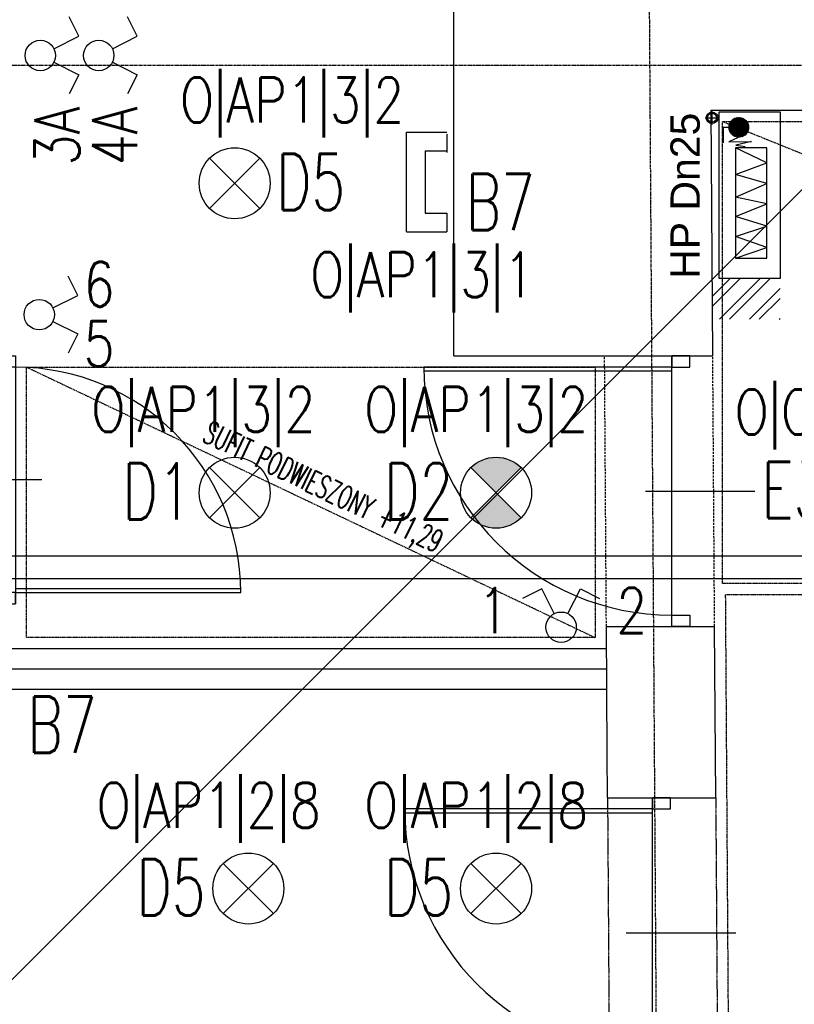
# Model space of a CAD drawing. Header units: inches. Extents: x -281236 to -70395, y 38777 to 102341.
# Tile 77 of 244: x -142499 to -142156, y 50640 to 51077. Entities that reach past the tile are written whole.
import ezdxf
from ezdxf.enums import TextEntityAlignment as Align

# ---------------------------------------------------------------- set-up
doc = ezdxf.new("R2010")
doc.units = ezdxf.units.IN
doc.header["$MEASUREMENT"] = 0
for name, pattern in [('CENTER', [2, 1.25, -0.25, 0.25, -0.25]), ('DASHDOT', [1, 0.5, -0.25, 0, -0.25]), ('DASHED2', [0.375, 0.25, -0.125]), ('DIVIDE', [31.75, 12.7, -6.35, 0, -6.35, 0, -6.35])]:
    doc.linetypes.add(name, pattern=pattern)
doc.layers.get('0').update_dxf_attribs({"color": 101})
for name, color, linetype in [('Drz---drzwi', 5, 'Continuous'), ('E-90', 6, 'Continuous'), ('E35', 6, 'Continuous'), ('Ins-went', 141, 'Continuous'), ('Mpoż-rury', 121, 'Continuous'), ('Mppoż-piony-hydranty', 121, 'Continuous'), ('Opis-spadki', 61, 'Continuous'), ('Os-osie glowne', 8, 'CENTER'), ('Sc-cegla pelna', 32, 'Continuous'), ('Sc-cegla pelna-hatch', 8, 'Continuous'), ('Sc-gk', 120, 'Continuous'), ('Sc-gk-hatch', 8, 'Continuous'), ('Sc-nad', 5, 'DASHED2'), ('Sc-nadproza kon', 5, 'DASHED2'), ('Suf-widok', 8, 'Continuous')]:
    doc.layers.add(name, color=color, linetype=linetype)
doc.styles.add('KA wymiar', font='romans.shx', dxfattribs={"width": 0.6})
doc.styles.add('ROMANS', font='romans', dxfattribs={"width": 0.85})
doc.styles.add('TYTUL2', font='ARIAL.TTF')
doc.linetypes.add('BATTING', pattern='A,0.0001,-0.1,[134,ltypeshp.shx,S=0.1,R=0,X=-0.1,Y=0],-0.2,[134,ltypeshp.shx,S=0.1,R=180,X=0.1,Y=0],-0.1', length=0.4001)

# ---------------------------------------------------------------- blocks, each defined once
blk = doc.blocks.new('_GJKHGJ')
at = {"ltscale": 25}
for p, q in [((-8, -5), (-8, 0)), ((-8, 0), (-8, -5)), ((0, 0), (-8, 0)), ((0, -5), (0, 0)), ((0, -5), (0, 0)), ((-8, -115), (-7.999999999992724, -4.999999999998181)), ((-8, -5), (0, -5)), ((-19.69999999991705, -60), (28.89999999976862, -60)), ((-8, -115), (0, -115)), ((-8, -120), (-8, -115)), ((0, -115), (0, -120)), ((0, -115), (0, -120)), ((0, -120), (-8, -120))]:
    blk.add_line(p, q, dxfattribs=at)
at = {"ltscale": 7}
for p, q in [((-8, -5), (-118, -4.999999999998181)), ((-8, -6.799999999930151), (-117.985271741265, -6.799999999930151))]:
    blk.add_line(p, q, dxfattribs=at)
blk.add_arc((-8, -5), 110, 180, 270)
blk = doc.blocks.new('_0630_DRZWI_100')
at = {"ltscale": 25}
for p, q in [((-4, -5), (-4, 0)), ((-4, 0), (-4, -5)), ((4, 0), (-4, 0)), ((4, -5), (4, 0)), ((4, -5), (4, 0)), ((-4, -105), (-4, -5)), ((-4, -5), (4, -5)), ((-15.69999999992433, -55), (32.89999999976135, -55)), ((-4, -105), (4, -105)), ((-4, -110), (-4, -105)), ((4, -105), (4, -110)), ((4, -105), (4, -110)), ((4, -110), (-4, -110))]:
    blk.add_line(p, q, dxfattribs=at)
at = {"ltscale": 7}
for p, q in [((-4, -5), (-104, -4.999999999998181)), ((-4, -6.799999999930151), (-103.9837986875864, -6.799999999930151))]:
    blk.add_line(p, q, dxfattribs=at)
blk.add_arc((-4, -5), 100, 180, 270)
blk = doc.blocks.new('pion')
at = {"layer": 'Mpoż-rury', "color": 8}
for p, q in [((61204.14971207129, 11079.34874421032), (61204.14971207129, 11073.34874421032)), ((61201.14971207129, 11076.34874421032), (61207.14971207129, 11076.34874421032))]:
    blk.add_line(p, q, dxfattribs=at)
blk.add_circle((61204.12702326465, 11076.34874421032), 2.550088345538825, dxfattribs=at)
at = {"layer": 'Mpoż-rury'}
blk.add_circle((61204.14971207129, 11076.34874421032), 2, dxfattribs=at)
blk = doc.blocks.new('HP25')
at = {"layer": 'Mppoż-piony-hydranty'}
for p, q in [((-1492.304158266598, 1506.015387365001), (-1492.304158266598, 1533.015387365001)), ((-1492.304158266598, 1533.015387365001), (-1418.304158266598, 1533.015387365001)), ((-1418.304158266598, 1533.015387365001), (-1418.304158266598, 1506.015387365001)), ((-1469.714917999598, 1527.099236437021), (-1476.323888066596, 1513.241045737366)), ((-1427.417641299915, 1527.099236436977), (-1476.32388806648, 1527.099236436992)), ((-1476.32388806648, 1527.099236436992), (-1476.323888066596, 1513.241045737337)), ((-1464.427758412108, 1513.241045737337), (-1469.714917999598, 1527.099236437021)), ((-1460.462409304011, 1527.099236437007), (-1464.427758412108, 1513.241045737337)), ((-1454.51430331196, 1513.241045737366), (-1460.462409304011, 1527.099236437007)), ((-1451.540291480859, 1527.099236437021), (-1454.51430331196, 1513.241045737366)), ((-1445.922658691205, 1513.241045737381), (-1451.540291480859, 1527.099236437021)), ((-1441.626836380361, 1527.099236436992), (-1445.922658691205, 1513.241045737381)), ((-1437.000623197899, 1513.241045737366), (-1441.626836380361, 1527.099236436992)), ((-1432.043854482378, 1527.099236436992), (-1437.000623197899, 1513.241045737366)), ((-1427.417641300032, 1513.241045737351), (-1432.043854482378, 1527.099236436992)), ((-1427.417641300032, 1513.241045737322), (-1427.417641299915, 1527.099236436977)), ((-1479.077542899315, 1520.382133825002), (-1477.491403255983, 1513.387042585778)), ((-1478.945386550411, 1510.351436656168), (-1479.077542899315, 1520.382133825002)), ((-1489.615009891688, 1515.90942659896), (-1484.219589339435, 1510.514006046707)), ((-1489.547256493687, 1516.124515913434), (-1484.004500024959, 1510.581759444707)), ((-1489.470551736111, 1516.330653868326), (-1483.798362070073, 1510.65846420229)), ((-1489.385496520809, 1516.528441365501), (-1483.600574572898, 1510.74351941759)), ((-1489.292571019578, 1516.718358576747), (-1483.410657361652, 1510.836444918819)), ((-1489.1921592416, 1516.900789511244), (-1483.228226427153, 1510.936856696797)), ((-1489.084566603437, 1517.076039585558), (-1483.05297635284, 1511.044449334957)), ((-1488.970032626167, 1517.244348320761), (-1482.884667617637, 1511.15898331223)), ((-1488.848740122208, 1517.40589852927), (-1482.723117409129, 1511.280275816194)), ((-1488.720821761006, 1517.560822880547), (-1482.568193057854, 1511.408194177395)), ((-1488.586364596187, 1517.709208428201), (-1482.419807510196, 1511.542651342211)), ((-1488.445412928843, 1517.851099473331), (-1482.277916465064, 1511.683603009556)), ((-1488.297969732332, 1517.986498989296), (-1482.142516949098, 1511.831046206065)), ((-1488.143996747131, 1518.115368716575), (-1482.013647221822, 1511.985019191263)), ((-1487.9834132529, 1518.237627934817), (-1481.891388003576, 1512.145602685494)), ((-1487.816093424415, 1518.3531508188), (-1481.775865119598, 1512.312922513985)), ((-1487.641862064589, 1518.461762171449), (-1481.667253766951, 1512.487153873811)), ((-1487.460488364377, 1518.563231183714), (-1481.565784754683, 1512.668527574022)), ((-1487.271677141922, 1518.657262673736), (-1481.471753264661, 1512.857338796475)), ((-1487.075056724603, 1518.743484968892), (-1481.385530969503, 1513.053959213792)), ((-1486.870162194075, 1518.821433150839), (-1481.307582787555, 1513.258853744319)), ((-1486.656412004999, 1518.890525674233), (-1481.238490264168, 1513.472603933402)), ((-1486.433074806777, 1518.950031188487), (-1481.178984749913, 1513.695941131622)), ((-1486.199221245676, 1518.999020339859), (-1481.129995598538, 1513.929794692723)), ((-1485.953651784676, 1519.036293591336), (-1481.092722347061, 1514.175364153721)), ((-1485.69478437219, 1519.060268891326), (-1481.06874704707, 1514.434231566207)), ((-1485.42047093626, 1519.068798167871), (-1481.060217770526, 1514.708545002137)), ((-1485.127678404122, 1519.058848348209), (-1481.070167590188, 1515.001337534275)), ((-1484.811887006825, 1519.025899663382), (-1481.103116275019, 1515.317128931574)), ((-1484.465820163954, 1518.962675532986), (-1481.166340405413, 1515.663195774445)), ((-1484.076278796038, 1518.855976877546), (-1481.273039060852, 1516.052737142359)), ((-1483.613716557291, 1518.676257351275), (-1481.452758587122, 1516.515299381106)), ((-1482.966560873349, 1518.311944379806), (-1481.817071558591, 1517.162455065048)), ((-1477.491403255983, 1513.387042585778), (-1476.962679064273, 1517.478519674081)), ((-1489.783841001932, 1514.664044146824), (-1485.464971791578, 1510.34517493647)), ((-1489.777773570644, 1514.940819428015), (-1485.188196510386, 1510.351242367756)), ((-1489.770886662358, 1514.368247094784), (-1485.760768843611, 1510.358129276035)), ((-1489.7558857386, 1515.201774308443), (-1484.927241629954, 1510.373130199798)), ((-1489.734094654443, 1514.04861237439), (-1486.080403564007, 1510.394921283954)), ((-1489.720429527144, 1515.449160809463), (-1484.679855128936, 1510.408586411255)), ((-1489.673055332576, 1515.684629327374), (-1484.444386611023, 1510.455960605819)), ((-1489.665602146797, 1513.697277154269), (-1486.431738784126, 1510.4634137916)), ((-1489.550816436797, 1513.299648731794), (-1486.829367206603, 1510.578199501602)), ((-1489.35556146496, 1512.821551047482), (-1487.307464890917, 1510.773454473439)), ((-1488.926562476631, 1512.109709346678), (-1488.019306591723, 1511.20245346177)), ((-1480.928061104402, 1514.442913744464), (-1478.945386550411, 1510.351436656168)), ((-1476.323888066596, 1513.241045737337), (-1427.417641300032, 1513.241045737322)), ((-1485.289978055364, 1510.483428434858), (-1485.289978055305, 1507.711790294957)), ((-1485.289978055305, 1507.711790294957), (-1478.548851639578, 1507.711790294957)), ((-1418.304158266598, 1506.015387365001), (-1492.304158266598, 1506.015387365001))]:
    blk.add_line(p, q, dxfattribs=at)
blk.add_circle((-1485.422134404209, 1514.706881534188), 4.361916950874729, dxfattribs=at)

msp = doc.modelspace()

# ---------------------------------------------------------------- hatches: boundary and pattern name
at = {"layer": 'E35'}
h = msp.add_hatch(color=256, dxfattribs=at)
edge = h.paths.add_edge_path()
edge.add_line((-142288.1183788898, 50866.99640076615), (-142276.9814470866, 50878.13333256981))
edge.add_ellipse((-142288.11837889, 50866.99640076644), major_axis=(-11.1369318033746, -11.13693180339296), ratio=1, start_angle=179.9999999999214, end_angle=269.999999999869)
edge.add_line((-142299.2553106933, 50878.13333256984), (-142288.1183788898, 50866.99640076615))
edge = h.paths.add_edge_path()
edge.add_line((-142276.9814470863, 50855.85946896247), (-142288.1183788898, 50866.99640076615))
edge.add_line((-142288.1183788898, 50866.99640076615), (-142299.255310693, 50855.8594689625))
edge.add_ellipse((-142288.1183788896, 50866.99640076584), major_axis=(-11.13693180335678, -11.13693180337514), ratio=1, start_angle=359.9999999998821, end_angle=449.9999999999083)
at = {"layer": 'Sc-cegla pelna-hatch'}
h = msp.add_hatch(dxfattribs=at)
h.set_pattern_fill('ANSI32', color=256, scale=25, style=0)
h.set_pattern_definition([(45, (0, 0), (-6.629126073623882, 6.629126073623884), []), (45, (4.419417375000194, 0), (-6.629126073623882, 6.629126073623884), [])])
h.paths.add_polyline_path([(-142166.3585693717, 50961.97534721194), (-142192.1452681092, 50961.97534721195), (-142192.0258063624, 50943.97534721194), (-142166.3585693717, 50943.97534721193)])
h.paths.add_polyline_path([(-142162.1013874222, 50961.97534721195), (-142166.3585693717, 50961.97534721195), (-142166.3585693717, 50943.97534721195), (-142162.1013874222, 50943.97534721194)])

# ---------------------------------------------------------------- linework, layer by layer
at = {"layer": 'E35'}
for p, q in [((-142473.2620356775, 51069.52145697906), (-142477.5360721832, 51078.05712402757)), ((-142447.3336031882, 51069.52145697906), (-142451.6076396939, 51078.05712402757)), ((-142484.2977417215, 51063.99558416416), (-142473.2620356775, 51069.52145697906)), ((-142458.3693092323, 51063.99558416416), (-142447.3336031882, 51069.52145697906)), ((-142086.5034193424, 51067.37518938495), (-143223.5092281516, 49930.36938057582)), ((-142484.2977417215, 51057.95118377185), (-142473.2620356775, 51052.42531095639)), ((-142458.3693092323, 51057.95118377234), (-142447.3336031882, 51052.42531095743)), ((-142473.2620356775, 51052.42531095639), (-142477.5360721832, 51043.88964390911)), ((-142447.3336031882, 51052.42531095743), (-142451.6076396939, 51043.88964390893)), ((-142327.7894365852, 50982.73718906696), (-142327.7894365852, 51026.98478869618)), ((-142327.7894365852, 51026.98478869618), (-142309.8895231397, 51026.98478869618)), ((-142309.8895231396, 51026.13858814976), (-142309.8895231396, 51017.86394624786)), ((-142415.2364780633, 50993.13823325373), (-142392.9626144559, 51015.41209686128)), ((-142392.9626144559, 50993.13823325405), (-142415.2364780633, 51015.41209686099)), ((-142319.5147946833, 51018.71014679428), (-142319.5147946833, 50991.01183096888)), ((-142319.5147946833, 51018.71014679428), (-142309.8895231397, 51018.71014679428)), ((-142319.5147946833, 50991.01183096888), (-142309.8895231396, 50991.01183096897)), ((-142309.8895231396, 50991.01183096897), (-142309.8895231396, 50982.73718906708)), ((-142327.7894365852, 50982.73718906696), (-142309.8895231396, 50982.73718906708)), ((-142473.7243412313, 50954.54204683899), (-142477.998377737, 50963.07771388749)), ((-142484.7600472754, 50949.01617402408), (-142473.7243412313, 50954.54204683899)), ((-142484.7600472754, 50942.97177363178), (-142473.7243412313, 50937.44590081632)), ((-142473.7243412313, 50937.44590081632), (-142477.998377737, 50928.91023376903)), ((-142415.2364780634, 50878.13333256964), (-142392.9626144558, 50855.85946896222)), ((-142415.2364780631, 50855.85946896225), (-142392.9626144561, 50878.13333256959)), ((-142299.2553106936, 50878.13333256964), (-142276.981447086, 50855.85946896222)), ((-142299.2553106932, 50855.85946896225), (-142276.9814470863, 50878.13333256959)), ((-142267.8011683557, 50824.39788058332), (-142276.3368354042, 50820.12384407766)), ((-142262.2752955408, 50813.36217453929), (-142267.8011683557, 50824.39788058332)), ((-142256.2308951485, 50813.36217453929), (-142250.705022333, 50824.3978805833)), ((-142250.705022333, 50824.3978805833), (-142242.1693552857, 50820.12384407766)), ((-142409.1591297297, 50702.54304036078), (-142386.8852661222, 50680.26917675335)), ((-142409.1591297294, 50680.26917675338), (-142386.8852661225, 50702.54304036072)), ((-142299.2553106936, 50702.54304036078), (-142276.981447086, 50680.26917675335)), ((-142299.2553106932, 50680.26917675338), (-142276.9814470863, 50702.54304036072))]:
    msp.add_line(p, q, dxfattribs=at)
for centre, radius in [((-142490.3333697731, 51060.97338396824), 6.750000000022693), ((-142464.4049372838, 51060.97338396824), 6.750000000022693), ((-142404.0995462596, 51004.27516505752), 15.74999999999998), ((-142490.7956753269, 50945.99397382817), 6.750000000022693), ((-142404.0995462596, 50866.99640076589), 15.74999999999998), ((-142288.1183788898, 50866.99640076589), 15.74999999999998), ((-142259.2530953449, 50807.32654648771), 6.750000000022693), ((-142398.022197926, 50691.40610855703), 15.74999999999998), ((-142288.1183788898, 50691.40610855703), 15.74999999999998)]:
    msp.add_circle(centre, radius, dxfattribs=at)
at = {"layer": 'Ins-went'}
for p, q in [((-142116.713095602, 50838.83846042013), (-142510.410928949, 50838.83846042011)), ((-142116.713095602, 50828.83846041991), (-142510.410928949, 50828.83846041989))]:
    msp.add_line(p, q, dxfattribs=at)
at = {"layer": 'Os-osie glowne'}
msp.add_line((-142198.6918037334, 47893.27471454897), (-142226.0314843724, 51985.69484066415), dxfattribs=at)
msp.add_lwpolyline([(-143318.4675761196, 51056.69511477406), (-138010.8801488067, 51056.69511477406)], dxfattribs=at)
at = {"layer": 'Sc-cegla pelna'}
for p, q in [((-142306.7881635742, 50927.69908337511), (-142306.7881635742, 51095.6990833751)), ((-142191.9542868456, 50927.6990833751), (-142192.6776905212, 51036.69854567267)), ((-142192.6776905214, 51036.6985457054), (-142129.9916784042, 51036.69854570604)), ((-142306.7881635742, 50927.69908337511), (-142191.9542868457, 50927.6990833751)), ((-142238.7861552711, 50751.39846463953), (-142239.1622752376, 50807.6990833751)), ((-142239.1622752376, 50807.6990833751), (-142191.1578752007, 50807.6990833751)), ((-142190.6534811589, 50731.6990833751), (-142191.1578752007, 50807.6990833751)), ((-142238.6545522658, 50731.6990833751), (-142238.7861552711, 50751.39846463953)), ((-142238.6545522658, 50731.6990833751), (-142190.6534811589, 50731.6990833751))]:
    msp.add_line(p, q, dxfattribs=at)
at = {"layer": 'Sc-gk'}
for p, q in [((-142239.0954695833, 50797.6990833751), (-142736.1065599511, 50797.69908337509)), ((-142238.9752194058, 50779.6990833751), (-142735.9863097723, 50779.6990833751))]:
    msp.add_line(p, q, dxfattribs=at)
at = {"layer": 'Sc-gk-hatch', "linetype": 'BATTING', "ltscale": 0.3}
msp.add_line((-142239.0821188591, 50788.6990833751), (-142736.0295639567, 50788.69908337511), dxfattribs=at)
at = {"layer": 'Sc-nad', "ltscale": 4}
for p, q in [((-142239.1622752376, 50807.6990833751), (-142239.9639430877, 50927.6990833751)), ((-142191.1578752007, 50807.6990833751), (-142191.9542868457, 50927.6990833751))]:
    msp.add_line(p, q, dxfattribs=at)
at = {"layer": 'Sc-nadproza kon', "linetype": 'DASHDOT', "ltscale": 0.5}
for points in [[(-142238.6545522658, 50731.6990833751), (-142237.8528844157, 50611.6990833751)], [(-142190.6534811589, 50731.6990833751), (-142189.8518133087, 50611.69908337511)]]:
    msp.add_lwpolyline(points, dxfattribs=at)
at = {"layer": 'Suf-widok', "linetype": 'DIVIDE', "ltscale": 0.02}
for p, q in [((-142187.6776905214, 51031.6985457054), (-141685.2638537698, 51031.6985457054)), ((-142187.6776905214, 50826.69803859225), (-142187.6776905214, 51031.6985457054)), ((-142187.6776905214, 51031.6985457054), (-141680.1945158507, 50826.69803859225)), ((-142496.410928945, 50922.6990833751), (-142244.0954695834, 50802.6990833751)), ((-141680.1945158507, 50826.69803859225), (-142187.6776905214, 50826.69803859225)), ((-141995.726385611, 50821.69803859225), (-142186.2506728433, 50821.69803859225))]:
    msp.add_line(p, q, dxfattribs=at)
msp.add_lwpolyline([(-142496.410928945, 50922.6990833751), (-142244.0954695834, 50922.6990833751), (-142244.0954695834, 50802.6990833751), (-142496.410928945, 50802.6990833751)], close=True, dxfattribs=at)
msp.add_lwpolyline([(-141995.726385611, 50821.69803859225), (-141995.726385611, 48561.54083421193), (-142171.2562954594, 48562.40751034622), (-142186.2506728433, 50821.69803859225)], dxfattribs=at)

# ---------------------------------------------------------------- block references
at = {"layer": 'Drz---drzwi', "rotation": 180}
msp.add_blockref('_0630_DRZWI_100', (-142505.410928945, 50817.6990833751), dxfattribs=at)
at = {"layer": 'Drz---drzwi'}
for p in [(-142202.1540167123, 50927.6990833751), (-142210.6540167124, 50731.6990833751)]:
    msp.add_blockref('_GJKHGJ', p, dxfattribs=at)
at = {"layer": 'Mpoż-rury', "rotation": 90}
msp.add_blockref('pion', (-131115.9237063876, -10170.80664130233), dxfattribs=at)
at = {"layer": 'Mppoż-piony-hydranty', "rotation": 269.9999866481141}
msp.add_blockref('HP25', (-143695.1171053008, 49543.67154619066), dxfattribs=at)

# ---------------------------------------------------------------- texts
at = {"layer": 'E-90', "style": 'ROMANS', "width": 0.8}
for s, rotation, p in [('O|AP1|3|2', 359.9999999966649, (-142378.6265098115, 51039.78645651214)), ('3A', 90.00000000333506, (-142482.9079980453, 51025.25775809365)), ('4A', 90.00000000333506, (-142457.3446166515, 51025.25775809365)), ('O|AP1|3|1', 3.335053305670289e-09, (-142320.838009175, 50962.25780460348)), ('6', 359.9999999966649, (-142464.2291751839, 50959.47991618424)), ('5', 359.9999999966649, (-142464.2291751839, 50933.04168791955)), ('O|AP1|3|2', 359.9999999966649, (-142417.9778915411, 50902.50769222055)), ('O|AP1|3|2', 359.9999999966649, (-142296.9168248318, 50902.50769222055)), ('O|CB1|L2|7', 3.335053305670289e-09, (-142125.6817378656, 50901.40966433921)), ('1', 3.335053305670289e-09, (-142289.2851778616, 50814.75191821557)), ('2', 3.335053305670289e-09, (-142227.9217453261, 50814.75191821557)), ('O|AP1|2|8', 359.9999999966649, (-142415.6136724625, 50726.91740001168)), ('O|AP1|2|8', 359.9999999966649, (-142296.9168248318, 50726.91740001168))]:
    msp.add_text(s, height=20, rotation=rotation, dxfattribs=at).set_placement(p, align=Align.MIDDLE)
at = {"layer": 'E35', "style": 'ROMANS', "width": 0.7}
for s, p in [('D5', (-142370.419782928, 51004.84278013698)), ('B7', (-142286.2090814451, 50995.94820483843)), ('E31', (-142148.3079817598, 50868.23766681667)), ('D1', (-142438.4627772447, 50867.56401584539)), ('D2', (-142322.4816098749, 50867.56401584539)), ('B7', (-142480.6162657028, 50764.09349043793)), ('D5', (-142432.3854289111, 50691.97372363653)), ('D5', (-142322.4816098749, 50691.97372363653))]:
    msp.add_text(s, height=25, dxfattribs=at).set_placement(p, align=Align.MIDDLE)
at = {"layer": 'Opis-spadki', "style": 'TYTUL2'}
msp.add_text('HP Dn25', height=13, rotation=90, dxfattribs=at).set_placement((-142204.2492028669, 50998.75146087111), align=Align.MIDDLE)
at = {"layer": 'Suf-widok', "style": 'KA wymiar', "width": 0.6}
msp.add_text('SUFIT PODWIESZONY +11,29', height=9.999999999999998, rotation=334.4119064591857, dxfattribs=at).set_placement((-142418.9840672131, 50890.06219706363))

doc.saveas('drawing.dxf')
